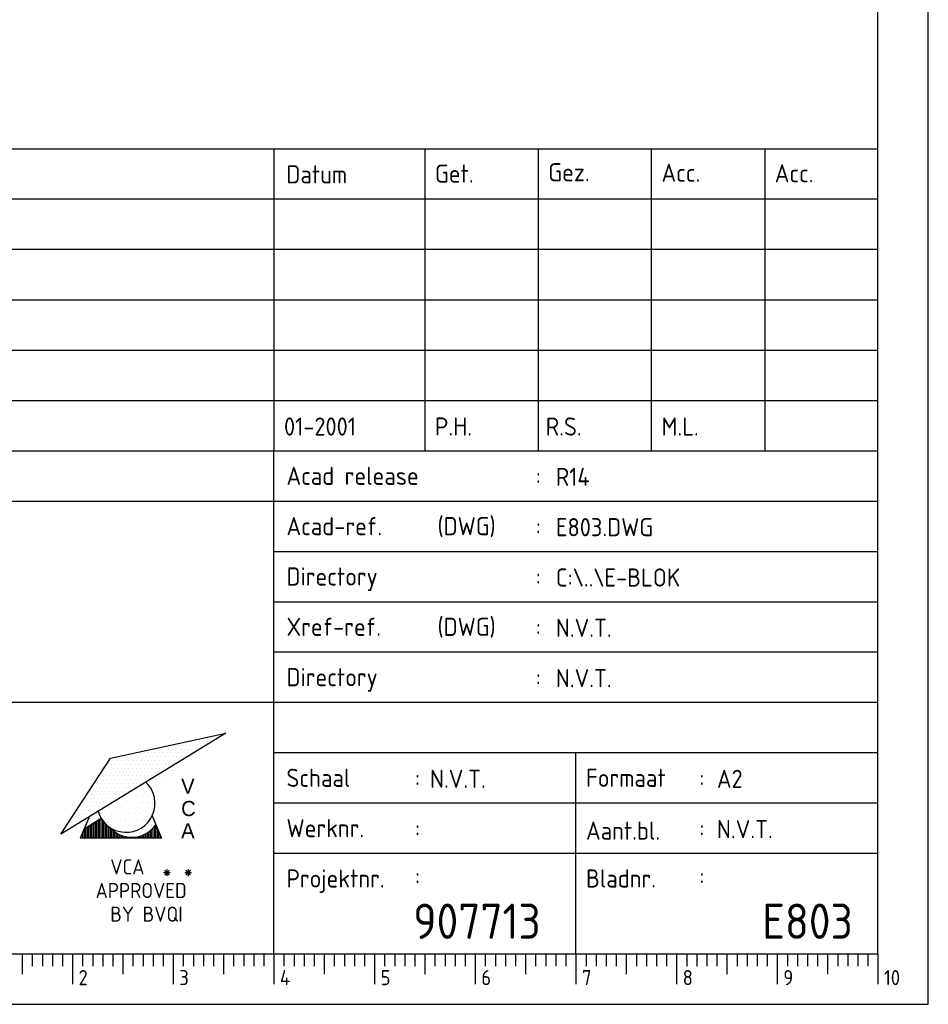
# Model space of a CAD drawing. Extents: x 0 to 594, y 0 to 420.
# Tile 5 of 7: x 504 to 594, y 0 to 98. Entities that reach past the tile are written whole.
import ezdxf
from ezdxf.enums import TextEntityAlignment as Align

# ---------------------------------------------------------------- set-up
doc = ezdxf.new("R2010")
doc.units = 0
doc.header["$LTSCALE"] = 25
doc.header["$MEASUREMENT"] = 0
doc.layers.get('0').update_dxf_attribs({"linetype": 'CONTINUOUS'})
for name, color, linetype in [('E--L$2A-_KADER', 7, 'CONTINUOUS'), ('E--L$4A-_STEMPEL', 3, 'CONTINUOUS'), ('E--L6511_BRANDM', 3, 'CONTINUOUS')]:
    doc.layers.add(name, color=color, linetype=linetype)
doc.styles.add('ISO', font='isocp.shx')
doc.styles.get("Standard").update_dxf_attribs({"font": 'isocp2.shx'})
doc.styles.add('UNIV', font='UNIV.SHX')

# ---------------------------------------------------------------- blocks, each defined once
blk = doc.blocks.new('*X1')
at = {"color": 0}
for p, q in [((103.59375, 135.9375), (103.59375, 135.9375)), ((104.53125, 135.9375), (104.53125, 135.9375)), ((100.78125, 134.0625), (100.78125, 134.0625)), ((101.71875, 134.0625), (101.71875, 134.0625)), ((102.1875, 135), (102.1875, 135)), ((103.125, 135), (103.125, 135)), ((97.96875, 132.1875), (97.96875, 132.1875)), ((98.90625, 132.1875), (98.90625, 132.1875)), ((99.375, 133.125), (99.375, 133.125)), ((100.3125, 133.125), (100.3125, 133.125)), ((96.5625, 131.25), (96.5625, 131.25)), ((97.5, 131.25), (97.5, 131.25)), ((93.75, 129.375), (93.75, 129.375)), ((94.6875, 129.375), (94.6875, 129.375)), ((95.15625, 130.3125), (95.15625, 130.3125)), ((96.09375, 130.3125), (96.09375, 130.3125)), ((82.96875, 122.8125), (82.96875, 122.8125)), ((81.5625, 121.875), (81.5625, 121.875))]:
    blk.add_line(p, q, dxfattribs=at)
blk = doc.blocks.new('*X3')
at = {"color": 0}
for p, q in [((99.375, 122.5), (99.375, 122.5)), ((98.125, 121.25), (98.125, 121.25)), ((98.4375, 121.875), (98.4375, 121.875)), ((98.75, 121.25), (98.75, 121.25)), ((99.0625, 121.875), (99.0625, 121.875)), ((99.6875, 121.875), (99.6875, 121.875)), ((97.8125, 120.625), (97.8125, 120.625))]:
    blk.add_line(p, q, dxfattribs=at)
blk = doc.blocks.new('*X2')
at = {"color": 0}
for p, q in [((108.125, 121.25), (108.125, 121.25)), ((108.4375, 121.875), (108.4375, 121.875)), ((108.75, 121.25), (108.75, 121.25)), ((101.875, 120), (101.875, 120)), ((102.8125, 119.375), (102.8125, 119.375)), ((103.4375, 119.375), (103.4375, 119.375)), ((104.0625, 119.375), (104.0625, 119.375)), ((104.6875, 119.375), (104.6875, 119.375)), ((105.3125, 119.375), (105.3125, 119.375)), ((105.9375, 119.375), (105.9375, 119.375)), ((106.5625, 119.375), (106.5625, 119.375)), ((106.875, 120), (106.875, 120)), ((107.1875, 119.375), (107.1875, 119.375)), ((107.5, 120), (107.5, 120)), ((107.8125, 120.625), (107.8125, 120.625)), ((108.125, 120), (108.125, 120)), ((108.4375, 120.625), (108.4375, 120.625)), ((104.375, 118.75), (104.375, 118.75)), ((105, 118.75), (105, 118.75)), ((105.625, 118.75), (105.625, 118.75))]:
    blk.add_line(p, q, dxfattribs=at)
blk = doc.blocks.new('*X4')
at = {"color": 0}
for p, q in [((67, 120.86), (67, 124.04)), ((64.5, 120.86), (64.5, 122.5)), ((64.75, 120.86), (64.75, 122.66)), ((65, 120.86), (65, 122.81)), ((65.25, 120.86), (65.25, 122.96)), ((65.5, 120.86), (65.5, 123.12)), ((65.75, 120.86), (65.75, 123.27)), ((66, 120.86), (66, 123.42)), ((66.25, 120.86), (66.25, 123.58)), ((66.5, 120.86), (66.5, 123.73)), ((66.75, 120.86), (66.75, 123.88)), ((67.25, 120.86), (67.25, 123.72)), ((67.5, 120.86), (67.5, 123.41)), ((67.75, 120.86), (67.75, 123.15)), ((68, 120.86), (68, 122.92)), ((68.25, 120.86), (68.25, 122.73)), ((68.5, 120.86), (68.5, 122.54)), ((75.5, 120.86), (75.5, 122.53)), ((75.75, 120.86), (75.75, 122.82)), ((76, 120.86), (76, 122.97)), ((63.75, 120.86), (63.75, 121.24)), ((64, 120.86), (64, 121.84)), ((64.25, 120.86), (64.25, 122.35)), ((68.75, 120.86), (68.75, 122.29)), ((69, 120.86), (69, 122.07)), ((69.25, 120.86), (69.25, 121.87)), ((69.5, 120.86), (69.5, 121.71)), ((69.75, 120.86), (69.75, 121.56)), ((70, 120.86), (70, 121.44)), ((70.25, 120.86), (70.25, 121.33)), ((70.5, 120.86), (70.5, 121.24)), ((70.75, 120.86), (70.75, 121.16)), ((71, 120.86), (71, 121.1)), ((71.25, 120.86), (71.25, 121.05)), ((71.5, 120.86), (71.5, 121.02)), ((71.75, 120.86), (71.75, 121)), ((72, 120.86), (72, 120.99)), ((72.25, 120.86), (72.25, 121)), ((72.5, 120.86), (72.5, 121.02)), ((72.75, 120.86), (72.75, 121.05)), ((73, 120.86), (73, 121.1)), ((73.25, 120.86), (73.25, 121.16)), ((73.5, 120.86), (73.5, 121.23)), ((73.75, 120.86), (73.75, 121.32)), ((74, 120.86), (74, 121.43)), ((74.25, 120.86), (74.25, 121.56)), ((74.5, 120.86), (74.5, 121.7)), ((74.75, 120.86), (74.75, 121.87)), ((75, 120.86), (75, 122.06)), ((75.25, 120.86), (75.25, 122.27)), ((76.25, 120.86), (76.25, 122.37)), ((76.5, 120.86), (76.5, 121.77)), ((76.75, 120.86), (76.75, 121.17))]:
    blk.add_line(p, q, dxfattribs=at)
blk = doc.blocks.new('STEMPEL')
at = {"layer": 'E--L$4A-_STEMPEL', "color": 3}
for p, q in [((-185, 85), (-5, 85)), ((-185, 55), (-5, 55)), ((-65, 5), (-65, 55)), ((-185, 30), (-5, 30)), ((-35, 5), (-35, 25))]:
    blk.add_line(p, q, dxfattribs=at)
at = {"layer": 'E--L$4A-_STEMPEL', "color": 2}
for p, q in [((-65, 85), (-65, 55)), ((-50, 85), (-50, 55)), ((-38.75, 85), (-38.75, 55)), ((-27.5, 55), (-27.5, 85)), ((-16.25, 85), (-16.25, 55)), ((-5, 80), (-185, 80)), ((-5, 75), (-185, 75)), ((-185, 70), (-5, 70)), ((-185, 65), (-5, 65)), ((-185, 60), (-5, 60)), ((-185, 50), (-5, 50)), ((-65, 45), (-5, 45)), ((-65, 40), (-5, 40)), ((-65, 35), (-5, 35)), ((-69.762, 26.934), (-86.151, 16.891)), ((-81.231, 24.468), (-69.762, 26.934)), ((-71.44, 26.492), (-71.44, 26.492)), ((-71.06, 26.492), (-71.06, 26.492)), ((-70.68, 26.492), (-70.68, 26.492)), ((-75.237, 25.732), (-75.237, 25.732)), ((-74.857, 25.732), (-74.857, 25.732)), ((-74.477, 25.732), (-74.477, 25.732)), ((-74.098, 25.732), (-74.098, 25.732)), ((-73.718, 25.732), (-73.718, 25.732)), ((-73.528, 26.112), (-73.528, 26.112)), ((-73.338, 25.732), (-73.338, 25.732)), ((-73.148, 26.112), (-73.148, 26.112)), ((-72.958, 25.732), (-72.958, 25.732)), ((-72.769, 26.112), (-72.769, 26.112)), ((-72.579, 25.732), (-72.579, 25.732)), ((-72.389, 26.112), (-72.389, 26.112)), ((-72.199, 25.732), (-72.199, 25.732)), ((-72.009, 26.112), (-72.009, 26.112)), ((-71.819, 25.732), (-71.819, 25.732)), ((-71.63, 26.112), (-71.63, 26.112)), ((-71.25, 26.112), (-71.25, 26.112)), ((-86.151, 16.891), (-81.231, 24.468)), ((-80.362, 24.593), (-80.362, 24.593)), ((-79.983, 24.593), (-79.983, 24.593)), ((-79.603, 24.593), (-79.603, 24.593)), ((-79.223, 24.593), (-79.223, 24.593)), ((-78.844, 24.593), (-78.844, 24.593)), ((-78.654, 24.973), (-78.654, 24.973)), ((-78.464, 24.593), (-78.464, 24.593)), ((-78.274, 24.973), (-78.274, 24.973)), ((-78.084, 24.593), (-78.084, 24.593)), ((-77.894, 24.973), (-77.894, 24.973)), ((-77.705, 24.593), (-77.705, 24.593)), ((-77.515, 24.973), (-77.515, 24.973)), ((-77.325, 24.593), (-77.325, 24.593)), ((-77.135, 24.973), (-77.135, 24.973)), ((-76.945, 25.353), (-76.945, 25.353)), ((-76.945, 24.593), (-76.945, 24.593)), ((-76.755, 24.973), (-76.755, 24.973)), ((-76.565, 25.353), (-76.565, 25.353)), ((-76.565, 24.593), (-76.565, 24.593)), ((-76.376, 24.973), (-76.376, 24.973)), ((-76.186, 25.353), (-76.186, 25.353)), ((-76.186, 24.593), (-76.186, 24.593)), ((-75.996, 24.973), (-75.996, 24.973)), ((-75.806, 25.353), (-75.806, 25.353)), ((-75.806, 24.593), (-75.806, 24.593)), ((-75.616, 24.973), (-75.616, 24.973)), ((-75.426, 25.353), (-75.426, 25.353)), ((-75.426, 24.593), (-75.426, 24.593)), ((-75.237, 24.973), (-75.237, 24.973)), ((-75.047, 25.353), (-75.047, 25.353)), ((-75.047, 24.593), (-75.047, 24.593)), ((-74.857, 24.973), (-74.857, 24.973)), ((-74.667, 25.353), (-74.667, 25.353)), ((-74.667, 24.593), (-74.667, 24.593)), ((-74.477, 24.973), (-74.477, 24.973)), ((-74.287, 25.353), (-74.287, 25.353)), ((-74.287, 24.593), (-74.287, 24.593)), ((-74.098, 24.973), (-74.098, 24.973)), ((-73.908, 25.353), (-73.908, 25.353)), ((-73.908, 24.593), (-73.908, 24.593)), ((-73.718, 24.973), (-73.718, 24.973)), ((-73.528, 25.353), (-73.528, 25.353)), ((-73.338, 24.973), (-73.338, 24.973)), ((-73.148, 25.353), (-73.148, 25.353)), ((-72.769, 25.353), (-72.769, 25.353)), ((-72.389, 25.353), (-72.389, 25.353)), ((-65, 25), (-5, 25)), ((-81.501, 23.834), (-81.501, 23.834)), ((-81.312, 24.214), (-81.312, 24.214)), ((-81.122, 23.834), (-81.122, 23.834)), ((-80.932, 24.214), (-80.932, 24.214)), ((-80.742, 23.834), (-80.742, 23.834)), ((-80.552, 24.214), (-80.552, 24.214)), ((-80.362, 23.834), (-80.362, 23.834)), ((-80.173, 24.214), (-80.173, 24.214)), ((-79.983, 23.834), (-79.983, 23.834)), ((-79.793, 24.214), (-79.793, 24.214)), ((-79.603, 23.834), (-79.603, 23.834)), ((-79.413, 24.214), (-79.413, 24.214)), ((-79.223, 23.834), (-79.223, 23.834)), ((-79.033, 24.214), (-79.033, 24.214)), ((-78.844, 23.834), (-78.844, 23.834)), ((-78.654, 24.214), (-78.654, 24.214)), ((-78.464, 23.834), (-78.464, 23.834)), ((-78.274, 24.214), (-78.274, 24.214)), ((-78.084, 23.834), (-78.084, 23.834)), ((-77.894, 24.214), (-77.894, 24.214)), ((-77.705, 23.834), (-77.705, 23.834)), ((-77.515, 24.214), (-77.515, 24.214)), ((-77.325, 23.834), (-77.325, 23.834)), ((-77.135, 24.214), (-77.135, 24.214)), ((-76.945, 23.834), (-76.945, 23.834)), ((-76.755, 24.214), (-76.755, 24.214)), ((-76.565, 23.834), (-76.565, 23.834)), ((-76.376, 24.214), (-76.376, 24.214)), ((-76.186, 23.834), (-76.186, 23.834)), ((-75.996, 24.214), (-75.996, 24.214)), ((-75.806, 23.834), (-75.806, 23.834)), ((-75.616, 24.214), (-75.616, 24.214)), ((-75.426, 23.834), (-75.426, 23.834)), ((-75.237, 24.214), (-75.237, 24.214)), ((-75.047, 23.834), (-75.047, 23.834)), ((-74.857, 24.214), (-74.857, 24.214)), ((-74.477, 24.214), (-74.477, 24.214)), ((-82.071, 22.695), (-82.071, 22.695)), ((-81.881, 23.075), (-81.881, 23.075)), ((-81.691, 23.454), (-81.691, 23.454)), ((-81.691, 22.695), (-81.691, 22.695)), ((-81.501, 23.075), (-81.501, 23.075)), ((-81.312, 23.454), (-81.312, 23.454)), ((-81.312, 22.695), (-81.312, 22.695)), ((-81.122, 23.075), (-81.122, 23.075)), ((-80.932, 23.454), (-80.932, 23.454)), ((-80.932, 22.695), (-80.932, 22.695)), ((-80.786, 23.287), (-80.786, 23.287)), ((-80.742, 23.075), (-80.742, 23.075)), ((-80.552, 23.454), (-80.552, 23.454)), ((-80.552, 22.695), (-80.552, 22.695)), ((-80.362, 23.075), (-80.362, 23.075)), ((-80.173, 23.454), (-80.173, 23.454)), ((-80.173, 22.695), (-80.173, 22.695)), ((-79.983, 23.075), (-79.983, 23.075)), ((-79.793, 23.454), (-79.793, 23.454)), ((-79.793, 22.695), (-79.793, 22.695)), ((-79.603, 23.075), (-79.603, 23.075)), ((-79.413, 23.454), (-79.413, 23.454)), ((-79.413, 22.695), (-79.413, 22.695)), ((-79.223, 23.075), (-79.223, 23.075)), ((-79.033, 23.454), (-79.033, 23.454)), ((-79.033, 22.695), (-79.033, 22.695)), ((-78.844, 23.075), (-78.844, 23.075)), ((-78.654, 23.454), (-78.654, 23.454)), ((-78.654, 22.695), (-78.654, 22.695)), ((-78.464, 23.075), (-78.464, 23.075)), ((-78.274, 23.454), (-78.274, 23.454)), ((-78.274, 22.695), (-78.274, 22.695)), ((-78.084, 23.075), (-78.084, 23.075)), ((-77.894, 23.454), (-77.894, 23.454)), ((-77.894, 22.695), (-77.894, 22.695)), ((-77.705, 23.075), (-77.705, 23.075)), ((-77.515, 23.454), (-77.515, 23.454)), ((-77.515, 22.695), (-77.515, 22.695)), ((-77.325, 23.075), (-77.325, 23.075)), ((-77.135, 23.454), (-77.135, 23.454)), ((-77.135, 22.695), (-77.135, 22.695)), ((-76.945, 23.075), (-76.945, 23.075)), ((-76.755, 23.454), (-76.755, 23.454)), ((-76.755, 22.695), (-76.755, 22.695)), ((-76.565, 23.075), (-76.565, 23.075)), ((-76.376, 23.454), (-76.376, 23.454)), ((-76.186, 23.075), (-76.186, 23.075)), ((-75.996, 23.454), (-75.996, 23.454)), ((-75.616, 23.454), (-75.616, 23.454)), ((-83.02, 21.556), (-83.02, 21.556)), ((-82.83, 21.935), (-82.83, 21.935)), ((-82.64, 21.556), (-82.64, 21.556)), ((-82.451, 21.935), (-82.451, 21.935)), ((-82.261, 22.315), (-82.261, 22.315)), ((-82.261, 21.556), (-82.261, 21.556)), ((-82.071, 21.935), (-82.071, 21.935)), ((-81.881, 22.315), (-81.881, 22.315)), ((-81.881, 21.556), (-81.881, 21.556)), ((-81.691, 21.935), (-81.691, 21.935)), ((-81.501, 22.315), (-81.501, 22.315)), ((-81.501, 21.556), (-81.501, 21.556)), ((-81.312, 21.935), (-81.312, 21.935)), ((-81.122, 22.315), (-81.122, 22.315)), ((-81.122, 21.556), (-81.122, 21.556)), ((-80.932, 21.935), (-80.932, 21.935)), ((-80.742, 22.315), (-80.742, 22.315)), ((-80.742, 21.556), (-80.742, 21.556)), ((-80.552, 21.935), (-80.552, 21.935)), ((-80.362, 22.315), (-80.362, 22.315)), ((-80.362, 21.556), (-80.362, 21.556)), ((-80.173, 21.935), (-80.173, 21.935)), ((-79.983, 22.315), (-79.983, 22.315)), ((-79.983, 21.556), (-79.983, 21.556)), ((-79.793, 21.935), (-79.793, 21.935)), ((-79.603, 22.315), (-79.603, 22.315)), ((-79.603, 21.556), (-79.603, 21.556)), ((-79.413, 21.935), (-79.413, 21.935)), ((-79.223, 22.315), (-79.223, 22.315)), ((-79.223, 21.556), (-79.223, 21.556)), ((-79.033, 21.935), (-79.033, 21.935)), ((-78.844, 22.315), (-78.844, 22.315)), ((-78.844, 21.556), (-78.844, 21.556)), ((-78.654, 21.935), (-78.654, 21.935)), ((-78.464, 22.315), (-78.464, 22.315)), ((-78.274, 21.935), (-78.274, 21.935)), ((-78.084, 22.315), (-78.084, 22.315)), ((-77.985, 21.797), (-77.985, 21.797)), ((-77.705, 22.315), (-77.705, 22.315)), ((-77.325, 22.315), (-77.325, 22.315)), ((-83.4, 20.796), (-83.4, 20.796)), ((-83.21, 21.176), (-83.21, 21.176)), ((-83.02, 20.796), (-83.02, 20.796)), ((-82.83, 21.176), (-82.83, 21.176)), ((-82.64, 20.796), (-82.64, 20.796)), ((-82.451, 21.176), (-82.451, 21.176)), ((-82.261, 20.796), (-82.261, 20.796)), ((-82.071, 21.176), (-82.071, 21.176)), ((-81.881, 20.796), (-81.881, 20.796)), ((-81.691, 21.176), (-81.691, 21.176)), ((-81.501, 20.796), (-81.501, 20.796)), ((-81.312, 21.176), (-81.312, 21.176)), ((-81.122, 20.796), (-81.122, 20.796)), ((-80.932, 21.176), (-80.932, 21.176)), ((-80.742, 20.796), (-80.742, 20.796)), ((-80.552, 21.176), (-80.552, 21.176)), ((-80.362, 20.796), (-80.362, 20.796)), ((-80.173, 21.176), (-80.173, 21.176)), ((-79.983, 20.796), (-79.983, 20.796)), ((-79.793, 21.176), (-79.793, 21.176)), ((-79.413, 21.176), (-79.413, 21.176)), ((-78.839, 21.228), (-78.839, 21.228)), ((-78.554, 20.658), (-78.554, 20.658)), ((-78.27, 21.228), (-78.27, 21.228)), ((-77.985, 20.658), (-77.985, 20.658)), ((-77.805, 20.923), (-77.805, 20.923)), ((-77.447, 21.499), (-77.447, 21.499)), ((-77.415, 20.658), (-77.415, 20.658)), ((-77.189, 21.002), (-77.189, 21.002)), ((-77.131, 21.228), (-77.131, 21.228)), ((-84.349, 19.657), (-84.349, 19.657)), ((-83.969, 19.657), (-83.969, 19.657)), ((-83.78, 20.037), (-83.78, 20.037)), ((-83.59, 20.417), (-83.59, 20.417)), ((-83.59, 19.657), (-83.59, 19.657)), ((-83.4, 20.037), (-83.4, 20.037)), ((-83.21, 20.417), (-83.21, 20.417)), ((-83.21, 19.657), (-83.21, 19.657)), ((-83.02, 20.037), (-83.02, 20.037)), ((-82.83, 20.417), (-82.83, 20.417)), ((-82.83, 19.657), (-82.83, 19.657)), ((-82.64, 20.037), (-82.64, 20.037)), ((-82.451, 20.417), (-82.451, 20.417)), ((-82.451, 19.657), (-82.451, 19.657)), ((-82.261, 20.037), (-82.261, 20.037)), ((-82.071, 20.417), (-82.071, 20.417)), ((-82.071, 19.657), (-82.071, 19.657)), ((-81.881, 20.037), (-81.881, 20.037)), ((-81.691, 20.417), (-81.691, 20.417)), ((-81.691, 19.657), (-81.691, 19.657)), ((-81.501, 20.037), (-81.501, 20.037)), ((-81.312, 20.417), (-81.312, 20.417)), ((-81.122, 20.037), (-81.122, 20.037)), ((-80.932, 20.417), (-80.932, 20.417)), ((-80.552, 20.417), (-80.552, 20.417)), ((-80.548, 20.089), (-80.548, 20.089)), ((-78.27, 20.089), (-78.27, 20.089)), ((-77.7, 20.089), (-77.7, 20.089)), ((-77.03, 19.81), (-77.03, 19.81)), ((-77.01, 20.486), (-77.01, 20.486)), ((-65, 20), (-5, 20)), ((-84.729, 18.898), (-84.729, 18.898)), ((-84.539, 19.278), (-84.539, 19.278)), ((-84.349, 18.898), (-84.349, 18.898)), ((-83.353, 18.605), (-84.229, 16.507)), ((-84.159, 19.278), (-84.159, 19.278)), ((-83.969, 18.898), (-83.969, 18.898)), ((-83.78, 19.278), (-83.78, 19.278)), ((-83.59, 18.898), (-83.59, 18.898)), ((-83.4, 19.278), (-83.4, 19.278)), ((-83.21, 18.898), (-83.21, 18.898)), ((-83.02, 19.278), (-83.02, 19.278)), ((-82.64, 19.278), (-82.64, 19.278)), ((-82.261, 19.278), (-82.261, 19.278)), ((-82.256, 18.95), (-82.256, 18.95)), ((-81.839, 19.294), (-81.839, 19.294)), ((-81.839, 18.678), (-81.839, 18.678)), ((-81.402, 19.519), (-81.402, 19.519)), ((-81.117, 18.95), (-81.117, 18.95)), ((-80.833, 19.519), (-80.833, 19.519)), ((-80.548, 18.95), (-80.548, 18.95)), ((-80.263, 19.519), (-80.263, 19.519)), ((-79.978, 18.95), (-79.978, 18.95)), ((-79.409, 18.95), (-79.409, 18.95)), ((-78.839, 18.95), (-78.839, 18.95)), ((-78.554, 19.519), (-78.554, 19.519)), ((-78.27, 18.95), (-78.27, 18.95)), ((-77.904, 19.214), (-77.904, 19.214)), ((-77.547, 18.658), (-77.547, 18.658)), ((-77.415, 19.519), (-77.415, 19.519)), ((-77.131, 18.95), (-77.131, 18.95)), ((-77.085, 18.736), (-76.156, 16.507)), ((-85.298, 17.759), (-85.298, 17.759)), ((-85.108, 18.139), (-85.108, 18.139)), ((-84.919, 18.518), (-84.919, 18.518)), ((-84.919, 17.759), (-84.919, 17.759)), ((-84.729, 18.139), (-84.729, 18.139)), ((-84.539, 18.518), (-84.539, 18.518)), ((-84.349, 18.139), (-84.349, 18.139)), ((-84.159, 18.518), (-84.159, 18.518)), ((-82.142, 18.446), (-83.859, 17.394)), ((-83.78, 18.518), (-83.78, 18.518)), ((-81.972, 18.38), (-81.972, 18.38)), ((-81.502, 18.022), (-81.502, 18.022)), ((-81.402, 18.38), (-81.402, 18.38)), ((-81.117, 17.811), (-81.117, 17.811)), ((-80.833, 18.38), (-80.833, 18.38)), ((-80.548, 17.811), (-80.548, 17.811)), ((-80.263, 18.38), (-80.263, 18.38)), ((-79.978, 17.811), (-79.978, 17.811)), ((-79.694, 18.38), (-79.694, 18.38)), ((-79.409, 17.811), (-79.409, 17.811)), ((-79.124, 18.38), (-79.124, 18.38)), ((-78.839, 17.811), (-78.839, 17.811)), ((-78.554, 18.38), (-78.554, 18.38)), ((-78.27, 17.811), (-78.27, 17.811)), ((-77.985, 18.38), (-77.985, 18.38)), ((-77.415, 18.38), (-77.415, 18.38)), ((-86.058, 17), (-86.058, 17)), ((-85.488, 17.379), (-85.488, 17.379)), ((-84.137, 17.544), (-84.137, 17.544)), ((-80.746, 17.546), (-80.746, 17.546)), ((-80.263, 17.241), (-80.263, 17.241)), ((-79.694, 17.241), (-79.694, 17.241)), ((-79.124, 17.241), (-79.124, 17.241)), ((-76.156, 16.507), (-84.229, 16.507)), ((-65, 15), (-5, 15))]:
    blk.add_line(p, q, dxfattribs=at)
for centre, start, end in [((-79.693, 19.966), 196.37976, 46.62024), ((-79.116, 19.47), 221.69505, 326.14657)]:
    blk.add_arc(centre, 2.883, start, end, dxfattribs=at)
at = {"layer": 'E--L$4A-_STEMPEL', "color": 2, "xscale": 0.6075, "yscale": 0.6075, "zscale": 0.6075}
for name, p in [('*X1', (-134.154, -56.536)), ('*X3', (-142.986, -55.546)), ('*X4', (-122.86, -56.916)), ('*X2', (-142.986, -55.492))]:
    blk.add_blockref(name, p, dxfattribs=at)
at = {"layer": 'E--L$4A-_STEMPEL', "color": 2}
for s, height, style, p in [('Datum', 1.8, 'ISO', (-63.763, 81.557)), ('Get.', 1.8, 'ISO', (-49, 81.624)), ('Gez.', 1.8, 'ISO', (-37.75, 81.757)), ('Acc.', 1.8, 'ISO', (-26.5, 81.709)), ('Acc.', 1.8, 'ISO', (-15.252, 81.656)), ('Acad release ', 1.8, 'ISO', (-63.75, 51.6)), (':', 1.8, 'ISO', (-39, 51.6)), ('Acad-ref. ', 1.8, 'ISO', (-63.75, 46.6)), ('(DWG)', 1.8, 'ISO', (-48.75, 46.6)), (':', 1.8, 'ISO', (-39, 46.6)), ('Directory', 1.8, 'ISO', (-63.75, 41.6)), (':', 1.8, 'ISO', (-39, 41.6)), ('Xref-ref.', 1.8, 'ISO', (-63.75, 36.6)), ('(DWG)', 1.8, 'ISO', (-48.75, 36.6)), (':', 1.8, 'ISO', (-39, 36.6)), ('Directory', 1.8, 'ISO', (-63.75, 31.6)), (':', 1.8, 'ISO', (-39, 31.6)), ('Schaal', 1.8, 'ISO', (-63.75, 21.6)), (':', 1.8, 'ISO', (-51, 21.6)), ('Formaat', 1.8, 'ISO', (-34, 21.6)), (':', 1.8, 'ISO', (-22.75, 21.6)), ('V', 1.5, 'UNIV', (-74.215, 20.912)), ('C', 1.5, 'UNIV', (-74.215, 18.701)), ('A', 1.5, 'UNIV', (-74.215, 16.491)), ('Werknr.', 1.8, 'ISO', (-63.75, 16.6)), (':', 1.8, 'ISO', (-51, 16.6)), ('Aant.bl.', 1.8, 'ISO', (-34, 16.35)), (':', 1.8, 'ISO', (-22.75, 16.6)), ('Projektnr.', 1.8, 'ISO', (-63.75, 11.6)), (':', 1.8, 'ISO', (-51, 11.85)), ('Bladnr.', 1.8, 'ISO', (-34, 11.6)), (':', 1.8, 'ISO', (-22.75, 11.85))]:
    blk.add_text(s, height=height, dxfattribs=dict(at, style=style)).set_placement(p)
at = {"layer": 'E--L$4A-_STEMPEL', "color": 1, "style": 'ISO'}
for s, height, p in [('VCA', 1.5, (-81.251, 12.904)), ('+', 1.458, (-76.067, 12.499)), ('*', 1.458, (-76.067, 12.499)), ('+', 1.458, (-73.961, 12.499)), ('*', 1.458, (-73.961, 12.499)), ('APPROVED', 1.5, (-82.709, 10.555)), ('BY BVQI', 1.5, (-81.251, 8.206))]:
    blk.add_text(s, height=height, dxfattribs=at).set_placement(p)
at = {"layer": 'E--L$4A-_STEMPEL', "color": 2, "style": 'ISO'}
for tag, p in [('REVISIELETTER', (-183.5, 76.5)), ('OMSCHRIJVING', (-177.5, 76.5)), ('DATUM-GETEKEND', (-64, 76.5)), ('GETEKEND-DOOR', (-49, 76.5)), ('GEZIEN-DOOR', (-38, 76.5)), ('ACC-DOOR', (-26.5, 76.5)), ('ACC-DOOR', (-15.5, 76.5)), ('REVISIELETTER', (-183.5, 71.5)), ('OMSCHRIJVING', (-177.5, 71.5)), ('DATUM-GETEKEND', (-64, 71.5)), ('GETEKEND-DOOR', (-49, 71.5)), ('GEZIEN-DOOR', (-38, 71.5)), ('ACC-DOOR', (-26.5, 71.5)), ('ACC-DOOR', (-15.5, 71.5)), ('REVISIELETTER', (-183.5, 66.5)), ('OMSCHRIJVING', (-177.5, 66.5)), ('DATUM-GETEKEND', (-64, 66.5)), ('GETEKEND-DOOR', (-49, 66.5)), ('GEZIEN-DOOR', (-38, 66.5)), ('ACC-DOOR', (-27, 66.5)), ('ACC-DOOR', (-15.5, 66.5)), ('REVISIELETTER', (-183.5, 61.5)), ('OMSCHRIJVING', (-177.5, 61.5)), ('DATUM-GETEKEND', (-64, 61.5)), ('GETEKEND-DOOR', (-49, 61.5)), ('GEZIEN-DOOR', (-38, 61.5)), ('ACC-DOOR', (-27, 61.5)), ('ACC-DOOR', (-15.5, 61.5)), ('OMSCHRIJVING-O', (-177.5, 56.5)), ('DATUM-GETEKEND', (-64, 56.5)), ('GETEKEND-DOOR', (-49, 56.5)), ('GEZIEN-DOOR', (-38, 56.5)), ('ACC-DOOR', (-26.5, 56.5)), ('ACC-DOOR', (-15.5, 56.5)), ('OMSCHRIJVING', (-162, 51.5)), ('ACAD-RELEASE', (-37, 51.5)), ('ACAD-REF', (-37, 46.5)), ('ACAD-DIR', (-37, 41.5)), ('X-REF', (-37, 36.5)), ('XREF-DIR', (-37, 31.5)), ('SCHAAL', (-49.5, 21.5)), ('FORMAAT', (-21, 21.5)), ('WERKNUMMER', (-49.5, 16.5)), ('AANTAL-BLADEN', (-21, 16.5))]:
    blk.add_attdef(tag, p, '', height=1.8, dxfattribs=at)
at = {"layer": 'E--L$4A-_STEMPEL', "style": 'ISO'}
for tag, p in [('OPMERKING-1', (-184, 44)), ('OPMERKING-2', (-184, 38)), ('OPMERKING-3', (-184, 32))]:
    blk.add_attdef(tag, p, '', height=3.5, dxfattribs=at)
for tag, p in [('PROJEKT-NUMMER', (-38.5, 6.5)), ('BLAD-NUMMER', (-7.5, 6.5))]:
    blk.add_attdef(tag, text='', height=3.5, dxfattribs=at).set_placement(p, align=Align.RIGHT)
blk = doc.blocks.new('A2')
at = {"layer": 'E--L$2A-_KADER', "color": 2}
for p, q in [((594, 0), (594, 420)), ((0, 0), (594, 0))]:
    blk.add_line(p, q, dxfattribs=at)
at = {"layer": 'E--L$2A-_KADER', "color": 4}
for p, q in [((589, 5), (589, 415)), ((25, 5), (589, 5))]:
    blk.add_line(p, q, dxfattribs=at)
at = {"layer": 'E--L$2A-_KADER', "color": 2}
for points in [[(504, 5), (504, 3)], [(505, 5), (505, 3.8)], [(506, 5), (506, 3.8)], [(507, 5), (507, 3.8)], [(508, 5), (508, 3.8)], [(509, 5), (509, 2)], [(510, 5), (510, 3.8)], [(511, 5), (511, 3.8)], [(512, 5), (512, 3.8)], [(513, 5), (513, 3.8)], [(514, 5), (514, 3)], [(515, 5), (515, 3.8)], [(516, 5), (516, 3.8)], [(517, 5), (517, 3.8)], [(518, 5), (518, 3.8)], [(519, 5), (519, 2)], [(520, 5), (520, 3.8)], [(521, 5), (521, 3.8)], [(522, 5), (522, 3.8)], [(523, 5), (523, 3.8)], [(524, 5), (524, 3)], [(525, 5), (525, 3.8)], [(526, 5), (526, 3.8)], [(527, 5), (527, 3.8)], [(528, 5), (528, 3.8)], [(529, 5), (529, 2)], [(530, 5), (530, 3.8)], [(531, 5), (531, 3.8)], [(532, 5), (532, 3.8)], [(533, 5), (533, 3.8)], [(534, 5), (534, 3)], [(535, 5), (535, 3.8)], [(536, 5), (536, 3.8)], [(537, 5), (537, 3.8)], [(538, 5), (538, 3.8)], [(539, 5), (539, 2)], [(540, 5), (540, 3.8)], [(541, 5), (541, 3.8)], [(542, 5), (542, 3.8)], [(543, 5), (543, 3.8)], [(544, 5), (544, 3)], [(545, 5), (545, 3.8)], [(546, 5), (546, 3.8)], [(547, 5), (547, 3.8)], [(548, 5), (548, 3.8)], [(549, 5), (549, 2)], [(550, 5), (550, 3.8)], [(551, 5), (551, 3.8)], [(552, 5), (552, 3.8)], [(553, 5), (553, 3.8)], [(554, 5), (554, 3)], [(555, 5), (555, 3.8)], [(556, 5), (556, 3.8)], [(557, 5), (557, 3.8)], [(558, 5), (558, 3.8)], [(559, 5), (559, 2)], [(560, 5), (560, 3.8)], [(561, 5), (561, 3.8)], [(562, 5), (562, 3.8)], [(563, 5), (563, 3.8)], [(564, 5), (564, 3)], [(565, 5), (565, 3.8)], [(566, 5), (566, 3.8)], [(567, 5), (567, 3.8)], [(568, 5), (568, 3.8)], [(569, 5), (569, 2)], [(570, 5), (570, 3.8)], [(571, 5), (571, 3.8)], [(572, 5), (572, 3.8)], [(573, 5), (573, 3.8)], [(574, 5), (574, 3)], [(575, 5), (575, 3.8)], [(576, 5), (576, 3.8)], [(577, 5), (577, 3.8)], [(578, 5), (578, 3.8)], [(579, 5), (579, 2)], [(580, 5), (580, 3.8)], [(581, 5), (581, 3.8)], [(582, 5), (582, 3.8)], [(583, 5), (583, 3.8)], [(584, 5), (584, 3)], [(585, 5), (585, 3.8)], [(586, 5), (586, 3.8)], [(587, 5), (587, 3.8)], [(588, 5), (588, 3.8)], [(589, 5), (589, 2)]]:
    blk.add_lwpolyline(points, dxfattribs=at)
for s, p in [('2', (509.6, 1.9)), ('3', (519.6, 1.9)), ('4', (529.6, 1.9)), ('5', (539.6, 1.9)), ('6', (549.6, 1.9)), ('7', (559.6, 1.9)), ('8', (569.6, 1.9)), ('9', (579.6, 1.9)), ('10', (589.6, 1.9))]:
    blk.add_text(s, height=1.5, dxfattribs=at).set_placement(p)

msp = doc.modelspace()

# ---------------------------------------------------------------- block references
ref = msp.add_blockref('STEMPEL', (594, 0))
ref.add_attrib('PROJEKT-NUMMER', '907713', dxfattribs={"layer": 'E--L$4A-_STEMPEL', "height": 3.5, "style": 'ISO'}).set_placement((555.5, 6.5), align=Align.RIGHT)
ref.add_attrib('FORMAAT', 'A2', (573, 21.5), dxfattribs={"layer": 'E--L$4A-_STEMPEL', "color": 2, "height": 1.8, "style": 'ISO'})
ref.add_attrib('SCHAAL', 'N.V.T.', (544.5, 21.5), dxfattribs={"layer": 'E--L$4A-_STEMPEL', "color": 2, "height": 1.8, "style": 'ISO'})
ref.add_attrib('AANTAL-BLADEN', 'N.V.T.', (573, 16.5), dxfattribs={"layer": 'E--L$4A-_STEMPEL', "color": 2, "height": 1.8, "style": 'ISO'})
ref.add_attrib('BLAD-NUMMER', 'E803', dxfattribs={"layer": 'E--L$4A-_STEMPEL', "height": 3.5, "style": 'ISO'}).set_placement((586.5, 6.5), align=Align.RIGHT)
ref.add_attrib('ACAD-RELEASE', 'R14', (557, 51.5), dxfattribs={"layer": 'E--L$4A-_STEMPEL', "color": 2, "height": 1.8, "style": 'ISO'})
ref.add_attrib('ACAD-REF', 'E803.DWG', (557, 46.5), dxfattribs={"layer": 'E--L$4A-_STEMPEL', "color": 2, "height": 1.8, "style": 'ISO'})
ref.add_attrib('ACAD-DIR', 'C:\\..\\E-BLOK', (557, 41.5), dxfattribs={"layer": 'E--L$4A-_STEMPEL', "color": 2, "height": 1.8, "style": 'ISO'})
ref.add_attrib('X-REF', 'N.V.T.', (557, 36.5), dxfattribs={"layer": 'E--L$4A-_STEMPEL', "color": 2, "height": 1.8, "style": 'ISO'})
ref.add_attrib('XREF-DIR', 'N.V.T.', (557, 31.5), dxfattribs={"layer": 'E--L$4A-_STEMPEL', "color": 2, "height": 1.8, "style": 'ISO'})
ref.add_attrib('GETEKEND-DOOR', 'P.H.', (545, 56.5), dxfattribs={"layer": 'E--L$4A-_STEMPEL', "color": 2, "height": 1.8, "style": 'ISO'})
ref.add_attrib('DATUM-GETEKEND', '01-2001', (530, 56.5), dxfattribs={"layer": 'E--L$4A-_STEMPEL', "color": 2, "height": 1.8, "style": 'ISO'})
ref.add_attrib('GEZIEN-DOOR', 'R.S.', (556, 56.5), dxfattribs={"layer": 'E--L$4A-_STEMPEL', "color": 2, "height": 1.8, "style": 'ISO'})
ref.add_attrib('ACC-DOOR', 'M.L.', (567.5, 56.5), dxfattribs={"layer": 'E--L$4A-_STEMPEL', "color": 2, "height": 1.8, "style": 'ISO'})
at = {"layer": 'E--L6511_BRANDM'}
msp.add_blockref('A2', (0, 0), dxfattribs=at)

doc.saveas('drawing.dxf')
